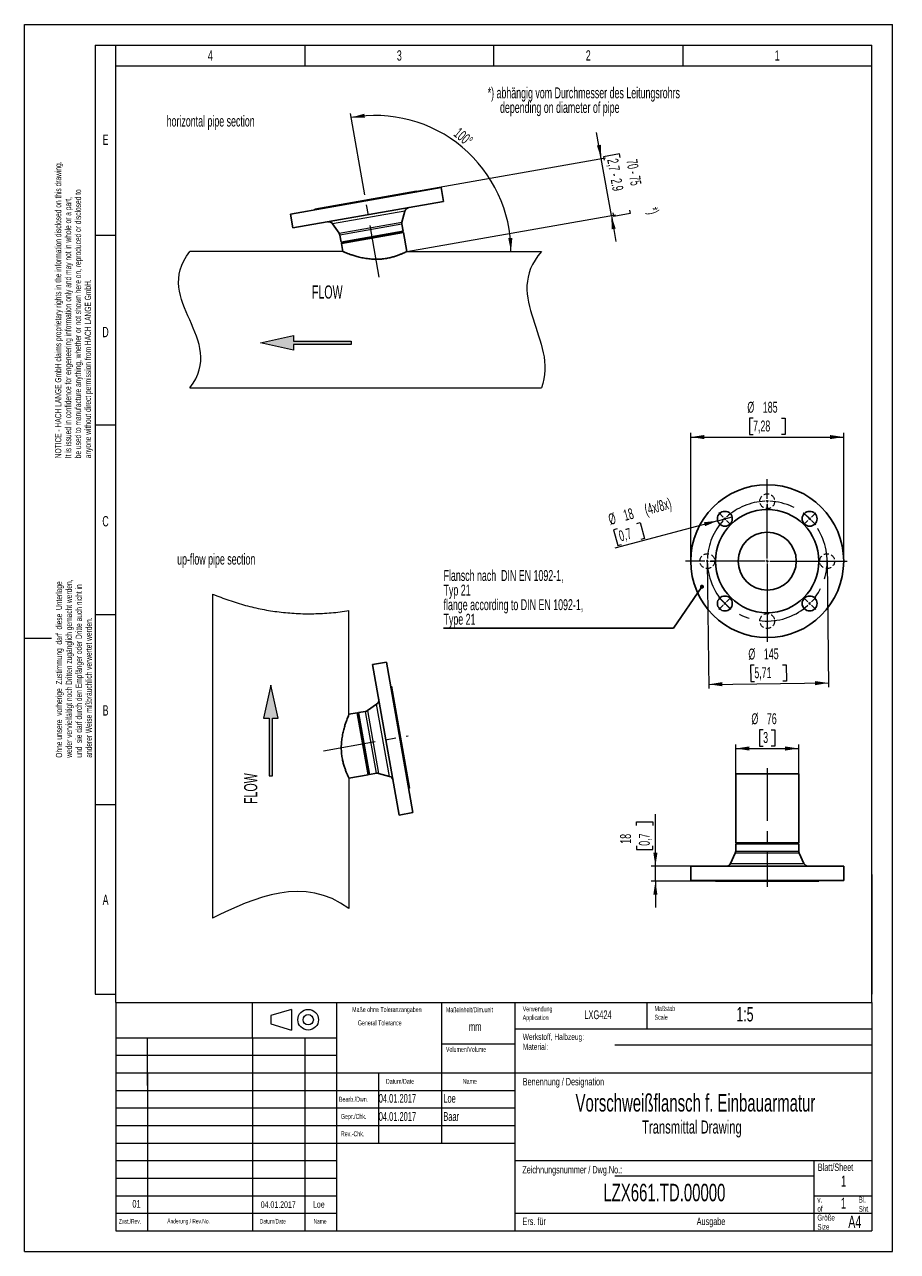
# Model space of a CAD drawing. Header units: millimetres. Extents: x 0 to 211, y 0 to 297.
import ezdxf

# ---------------------------------------------------------------- set-up
doc = ezdxf.new("R2010")
doc.units = ezdxf.units.MM
doc.linetypes.add('CENTERX2', pattern=[20.32, 12.7, -2.54, 2.54, -2.54])
doc.linetypes.add('HIDDEN', pattern=[1.905, 1.27, -0.635])
doc.styles.add('SLDTEXTSTYLE0', font='TXT', dxfattribs={"width": 0.605})
doc.styles.add('SLDTEXTSTYLE1', font='TXT', dxfattribs={"width": 0.638186})
doc.styles.add('SLDTEXTSTYLE2', font='TXT', dxfattribs={"width": 0.575})
doc.dimstyles.new('SLDDIMSTYLE0', dxfattribs={"dimtxt": 2.568319, "dimasz": 3.3, "dimexe": 0, "dimexo": 0.0625, "dimgap": 0.64208, "dimtad": 1, "dimdec": 1, "dimlfac": 5, "dimrnd": 1e-09, "dimzin": 12, "dimdsep": 46, "dimtxsty": 'SLDTEXTSTYLE0', "dimsah": 1, "dimcen": 0.09, "dimadec": 0, "dimazin": 3, "dimtfac": 1, "dimtdec": 1, "dimtmove": 0, "dimatfit": 0, "dimfxl": 0, "dimfrac": 2, "dimtolj": 1, "dimtzin": 12, "dimarcsym": 0})
doc.dimstyles.new('SLDDIMSTYLE1', dxfattribs={"dimtxt": 2.568319, "dimasz": 3.3, "dimexe": 0, "dimexo": 0.0625, "dimgap": 0.64208, "dimtad": 1, "dimdec": 4, "dimlfac": 5, "dimzin": 12, "dimdsep": 46, "dimtxsty": 'SLDTEXTSTYLE0', "dimsah": 1, "dimcen": 0.09, "dimadec": 3, "dimazin": 3, "dimtfac": 1, "dimtdec": 1, "dimtofl": 0, "dimtmove": 0, "dimatfit": 3, "dimfxl": 0, "dimfrac": 2, "dimtolj": 1, "dimtzin": 12, "dimarcsym": 0})
doc.dimstyles.new('SLDDIMSTYLE2', dxfattribs={"dimtxt": 2.568319, "dimasz": 3.3, "dimexe": 0, "dimexo": 0.0625, "dimgap": 0.64208, "dimtad": 1, "dimdec": 0, "dimlfac": 5, "dimrnd": 1e-09, "dimzin": 12, "dimdsep": 46, "dimtxsty": 'SLDTEXTSTYLE0', "dimsah": 1, "dimcen": 0.09, "dimadec": 0, "dimazin": 3, "dimtfac": 1, "dimtdec": 1, "dimtofl": 0, "dimtmove": 0, "dimatfit": 3, "dimfxl": 0, "dimfrac": 2, "dimtolj": 1, "dimtzin": 12, "dimarcsym": 0})
doc.dimstyles.new('SLDDIMSTYLE3', dxfattribs={"dimtxt": 2.568319, "dimasz": 3.3, "dimexe": 0, "dimexo": 0.0625, "dimgap": 0.64208, "dimtad": 1, "dimdec": 1, "dimlfac": 5, "dimrnd": 1e-09, "dimzin": 12, "dimdsep": 46, "dimtxsty": 'SLDTEXTSTYLE0', "dimsah": 1, "dimcen": 0.09, "dimadec": 0, "dimazin": 3, "dimtfac": 1, "dimtdec": 1, "dimtmove": 0, "dimatfit": 0, "dimfxl": 0, "dimfrac": 2, "dimtolj": 1, "dimtzin": 12, "dimarcsym": 0})
doc.dimstyles.new('SLDDIMSTYLE4', dxfattribs={"dimtxt": 2.568319, "dimasz": 3.3, "dimexe": 0, "dimexo": 0.0625, "dimgap": 0.64208, "dimtad": 1, "dimdec": 1, "dimlfac": 5, "dimrnd": 1e-09, "dimzin": 12, "dimdsep": 46, "dimtxsty": 'SLDTEXTSTYLE0', "dimsah": 1, "dimcen": 0.09, "dimadec": 0, "dimazin": 3, "dimtfac": 1, "dimtdec": 1, "dimtofl": 0, "dimtmove": 0, "dimatfit": 3, "dimfxl": 0, "dimfrac": 2, "dimtolj": 1, "dimtzin": 12, "dimarcsym": 0})
doc.dimstyles.new('SLDDIMSTYLE5', dxfattribs={"dimtxt": 2.568319, "dimasz": 3.3, "dimexe": 0, "dimexo": 0.0625, "dimgap": 0.64208, "dimtad": 1, "dimdec": 1, "dimlfac": 5, "dimrnd": 1e-09, "dimzin": 12, "dimdsep": 46, "dimtxsty": 'SLDTEXTSTYLE0', "dimblk1": 'NONE', "dimsah": 1, "dimcen": 0, "dimadec": 0, "dimazin": 3, "dimtfac": 1, "dimtdec": 1, "dimtmove": 0, "dimatfit": 3, "dimldrblk": 'NONE', "dimfxl": 0, "dimfrac": 2, "dimtolj": 1, "dimtzin": 12, "dimarcsym": 0})
doc.dimstyles.new('SLDDIMSTYLE6', dxfattribs={"dimtxt": 0.18, "dimasz": 1, "dimexe": 0, "dimexo": 0.0625, "dimgap": 0, "dimtad": 0, "dimtih": 1, "dimtoh": 1, "dimdec": 0, "dimrnd": 1e-09, "dimzin": 0, "dimdsep": 46, "dimtxsty": 'Standard', "dimblk1": 'DOT', "dimblk2": 'DOT', "dimsah": 1, "dimcen": 0.09, "dimadec": 0, "dimazin": 0, "dimtfac": 1, "dimtdec": 0, "dimtofl": 0, "dimtmove": 0, "dimatfit": 3, "dimldrblk": 'DOT', "dimfxl": 0, "dimfrac": 2, "dimtolj": 1, "dimtzin": 0, "dimarcsym": 0})

# ---------------------------------------------------------------- blocks, each defined once
blk = doc.blocks.new('SW_NOTE_0')
at = {"color": 0, "linetype": 'Continuous', "lineweight": 0, "char_height": 2.6458, "attachment_point": 1, "style": 'SLDTEXTSTYLE0'}
for s, insert in [('*) abhängig vom Durchmesser des Leitungsrohrs', (0, 3.41)), ('depending on diameter of pipe', (2.98, -0.12))]:
    blk.add_mtext(s, dxfattribs=dict(at, insert=insert))
blk = doc.blocks.new('SW_NOTE_1')
at = {"color": 0, "linetype": 'Continuous', "lineweight": 0, "char_height": 1.5, "attachment_point": 1, "rotation": 90, "style": 'SLDTEXTSTYLE1'}
for s, insert in [('NOTICE - HACH LANGE GmbH claims proprietary rights in the information disclosed on this drawing.', (-1.93, 0)), ('be used to manufacture anything, whether or not shown here on, reproduced or disclosed to', (2.87, 0)), ('It is issued in confidence for engeneering information only and may not in whole or a part,', (0.47, 0)), ('anyone without direct permission from HACH LANGE GmbH.', (5.27, 0))]:
    blk.add_mtext(s, dxfattribs=dict(at, insert=insert))
blk = doc.blocks.new('SW_NOTE_2')
at = {"color": 0, "linetype": 'Continuous', "lineweight": 0, "char_height": 1.5, "attachment_point": 1, "rotation": 90, "style": 'SLDTEXTSTYLE1'}
for s, insert in [('weder vervielfältigt noch Dritten zugänglich gemacht werden,', (0.47, 0)), ('Ohne unsere  vorherige  Zustimmung  darf  diese  Unterlage', (-1.93, 0)), ('und  sie darf durch den Empfänger oder Dritte auch nicht in', (2.87, 0)), ('anderer Weise mißbräuchlich verwertet werden.', (5.27, 0))]:
    blk.add_mtext(s, dxfattribs=dict(at, insert=insert))
blk = doc.blocks.new('SW_NOTE_3')
at = {"color": 0, "linetype": 'Continuous', "lineweight": 0, "char_height": 1.4, "attachment_point": 1, "style": 'SLDTEXTSTYLE1'}
for s, insert in [('v.', (0, 1.8)), ('of', (0, -0.44))]:
    blk.add_mtext(s, dxfattribs=dict(at, insert=insert))
blk = doc.blocks.new('SW_NOTE_4')
at = {"color": 0, "linetype": 'Continuous', "lineweight": 0, "char_height": 1.4, "attachment_point": 1, "style": 'SLDTEXTSTYLE1'}
for s, insert in [('Bl.', (0, 1.8)), ('Sht.', (0, -0.44))]:
    blk.add_mtext(s, dxfattribs=dict(at, insert=insert))
blk = doc.blocks.new('SW_NOTE_5')
at = {"color": 0, "linetype": 'Continuous', "lineweight": 0, "char_height": 1.2, "attachment_point": 1, "style": 'SLDTEXTSTYLE1'}
for s, insert in [('Verwendung', (0, 1.55)), ('Application', (0, -0.55))]:
    blk.add_mtext(s, dxfattribs=dict(at, insert=insert))
blk = doc.blocks.new('SW_NOTE_6')
at = {"color": 0, "linetype": 'Continuous', "lineweight": 0, "char_height": 1.5, "attachment_point": 1, "style": 'SLDTEXTSTYLE1'}
for s, insert in [('Werkstoff, Halbzeug:', (0, 1.93)), ('Material:', (0, -0.47))]:
    blk.add_mtext(s, dxfattribs=dict(at, insert=insert))
blk = doc.blocks.new('SW_NOTE_7')
at = {"color": 0, "linetype": 'Continuous', "lineweight": 0, "char_height": 1.4, "attachment_point": 1, "style": 'SLDTEXTSTYLE1'}
for s, insert in [('Größe', (0, 1.8)), ('Size', (0, -0.44))]:
    blk.add_mtext(s, dxfattribs=dict(at, insert=insert))
blk = doc.blocks.new('SW_NOTE_8')
at = {"color": 0, "linetype": 'Continuous', "lineweight": 0, "char_height": 1.2, "attachment_point": 1, "style": 'SLDTEXTSTYLE1'}
for s, insert in [('Maßstab', (0, 1.55)), ('Scale', (0, -0.55))]:
    blk.add_mtext(s, dxfattribs=dict(at, insert=insert))
blk = doc.blocks.new('_D')
at = {"color": 7, "linetype": 'Continuous', "lineweight": 18}
for p, q in [((139.55, 264.56), (138.43, 270.86)), ((94.86, 256.68), (140.53, 264.73)), ((141.98, 250.77), (139.55, 264.56)), ((143.95, 265.69), (140.06, 265.01)), ((140.06, 265.01), (140.22, 264.14)), ((144.1, 264.82), (143.95, 265.69)), ((92.47, 242.04), (142.96, 250.95)), ((141.98, 250.77), (143.09, 244.47)), ((142.62, 250.53), (142.46, 251.4)), ((146.5, 251.22), (142.62, 250.53)), ((146.35, 252.08), (146.5, 251.22))]:
    blk.add_line(p, q, dxfattribs=at)
for points in [[(139.55, 264.56), (139.47, 267.9), (138.48, 267.72)], [(141.98, 250.77), (142.06, 247.44), (143.04, 247.61)]]:
    blk.add_solid(points, dxfattribs=at)
at = {"color": 7, "linetype": 'Continuous', "lineweight": 18, "char_height": 2.646, "attachment_point": 1, "rotation": 280}
for s, insert, style in [('2,7 - 2.9', (143.58, 264.73), 'SLDTEXTSTYLE0'), ('70 - 75', (148.21, 264.55), 'SLDTEXTSTYLE2')]:
    blk.add_mtext(s, dxfattribs=dict(at, insert=insert, style=style))
blk = doc.blocks.new('_D_1')
at = {"color": 7, "linetype": 'Continuous', "lineweight": 18}
blk.add_line((82.32, 255.76), (78.85, 275.49), dxfattribs=at)
blk.add_arc((84.74, 242.04), 32.96, 0, 100, dxfattribs=at)
for points in [[(79.02, 274.51), (82.36, 274.42), (82.23, 275.41)], [(117.7, 242.04), (118.04, 245.37), (117.04, 245.32)]]:
    blk.add_solid(points, dxfattribs=at)
at = {"color": 7, "linetype": 'Continuous', "lineweight": 18, "insert": (105.33, 272.25), "char_height": 2.646, "attachment_point": 1, "rotation": 320, "style": 'SLDTEXTSTYLE0'}
blk.add_mtext('100°', dxfattribs=at)
blk = doc.blocks.new('_D_2')
at = {"color": 7, "linetype": 'Continuous', "lineweight": 18}
for p, q in [((178.72, 126.29), (177.84, 126.29)), ((177.84, 126.29), (177.84, 122.34)), ((180.68, 126.29), (181.56, 126.29)), ((181.56, 126.29), (181.56, 122.34)), ((172.09, 115.63), (172.09, 122.75)), ((177.84, 122.34), (178.72, 122.34)), ((181.56, 122.34), (180.68, 122.34)), ((187.31, 115.63), (187.31, 122.75)), ((172.09, 121.75), (187.31, 121.75))]:
    blk.add_line(p, q, dxfattribs=at)
for points in [[(172.09, 121.75), (175.39, 121.25), (175.39, 122.25)], [(187.31, 121.75), (184.01, 122.25), (184.01, 121.25)]]:
    blk.add_solid(points, dxfattribs=at)
at = {"color": 7, "linetype": 'Continuous', "lineweight": 18, "attachment_point": 1, "style": 'SLDTEXTSTYLE0'}
for s, insert, char_height in [('%%c', (175.87, 130.28), 2.646), ('76', (179.61, 130.28), 2.646), ('3', (178.72, 125.75), 2.65)]:
    blk.add_mtext(s, dxfattribs=dict(at, insert=insert, char_height=char_height))
blk = doc.blocks.new('_D_3')
at = {"color": 7, "linetype": 'Continuous', "lineweight": 18}
for p, q in [((148.1, 103.11), (148.1, 103.99)), ((148.1, 103.99), (152.05, 103.99)), ((152.05, 103.99), (152.05, 103.11)), ((152.64, 93.23), (152.64, 105.85)), ((148.1, 98.21), (148.1, 97.33)), ((152.05, 97.33), (152.05, 98.21)), ((148.1, 97.33), (152.05, 97.33)), ((161.2, 93.23), (151.64, 93.23)), ((152.64, 89.63), (152.64, 93.23)), ((167.2, 89.63), (151.64, 89.63)), ((152.64, 89.63), (152.64, 83.23))]:
    blk.add_line(p, q, dxfattribs=at)
for points in [[(152.64, 93.23), (153.14, 96.53), (152.14, 96.53)], [(152.64, 89.63), (152.14, 86.33), (153.14, 86.33)]]:
    blk.add_solid(points, dxfattribs=at)
at = {"color": 7, "linetype": 'Continuous', "lineweight": 18, "char_height": 2.646, "attachment_point": 1, "rotation": 90, "style": 'SLDTEXTSTYLE0'}
for s, insert in [('18', (144.1, 98.7)), ('0,7', (148.64, 98.21))]:
    blk.add_mtext(s, dxfattribs=dict(at, insert=insert))
blk = doc.blocks.new('_D_4')
at = {"color": 7, "linetype": 'Continuous', "lineweight": 18}
for p, q in [((176.27, 201.68), (175.39, 201.68)), ((175.39, 201.68), (175.39, 197.73)), ((183.13, 201.68), (184.01, 201.68)), ((184.01, 201.68), (184.01, 197.73)), ((161.2, 167.11), (161.2, 198.14)), ((161.2, 197.14), (198.2, 197.14)), ((175.39, 197.73), (176.27, 197.73)), ((184.01, 197.73), (183.13, 197.73)), ((198.2, 167.11), (198.2, 198.14))]:
    blk.add_line(p, q, dxfattribs=at)
for points in [[(161.2, 197.14), (164.5, 196.64), (164.5, 197.64)], [(198.2, 197.14), (194.9, 197.64), (194.9, 196.64)]]:
    blk.add_solid(points, dxfattribs=at)
at = {"color": 7, "linetype": 'Continuous', "lineweight": 18, "char_height": 2.646, "attachment_point": 1, "style": 'SLDTEXTSTYLE0'}
for s, insert in [('%%c', (174.89, 205.68)), ('185', (178.63, 205.68)), ('7,28', (176.27, 201.14))]:
    blk.add_mtext(s, dxfattribs=dict(at, insert=insert))
blk = doc.blocks.new('_D_5')
at = {"color": 7, "linetype": 'Continuous', "lineweight": 18}
for p, q in [((165.2, 166.94), (165.55, 136.28)), ((194.2, 167.27), (194.54, 136.61)), ((176.55, 141.94), (175.67, 141.93)), ((175.67, 141.93), (175.72, 137.98)), ((183.41, 142.01), (184.29, 142.02)), ((184.29, 142.02), (184.34, 138.08)), ((165.53, 137.28), (194.53, 137.61)), ((175.72, 137.98), (176.6, 137.99)), ((184.34, 138.08), (183.46, 138.07))]:
    blk.add_line(p, q, dxfattribs=at)
for points in [[(165.53, 137.28), (168.84, 136.82), (168.83, 137.82)], [(194.53, 137.61), (191.23, 138.07), (191.24, 137.07)]]:
    blk.add_solid(points, dxfattribs=at)
at = {"color": 7, "linetype": 'Continuous', "lineweight": 18, "char_height": 2.646, "attachment_point": 1, "rotation": 0.6455, "style": 'SLDTEXTSTYLE0'}
for s, insert in [('%%c', (175.12, 145.92)), ('145', (178.87, 145.96)), ('5,71', (176.56, 141.4))]:
    blk.add_mtext(s, dxfattribs=dict(at, insert=insert))
blk = doc.blocks.new('_D_6')
at = {"color": 7, "linetype": 'Continuous', "lineweight": 18}
for p, q in [((167.71, 176.89), (142.82, 170.22)), ((148.12, 176.19), (148.97, 176.42)), ((148.97, 176.42), (149.99, 172.61)), ((167.71, 176.89), (171.18, 177.82)), ((143.39, 174.93), (142.54, 174.7)), ((142.54, 174.7), (143.56, 170.89)), ((149.99, 172.61), (149.14, 172.38)), ((143.56, 170.89), (144.41, 171.12))]:
    blk.add_line(p, q, dxfattribs=at)
blk.add_solid([(167.71, 176.89), (164.39, 176.52), (164.65, 175.56)], dxfattribs=at)
at = {"color": 7, "linetype": 'Continuous', "lineweight": 18, "char_height": 2.646, "attachment_point": 1, "rotation": 15, "style": 'SLDTEXTSTYLE0'}
for s, insert in [('(4x/8x)', (149.75, 180.77)), ('%%c', (141.02, 178.43)), ('18', (144.63, 179.4)), ('0,7', (143.53, 174.41))]:
    blk.add_mtext(s, dxfattribs=dict(at, insert=insert))
blk = doc.blocks.new('_NONE')
blk = doc.blocks.new('SW_NOTE_9')
at = {"color": 0, "linetype": 'Continuous', "lineweight": 0}
for p, q in [((-55.71, 0), (0, 0)), ((0, 0), (-55.71, 0)), ((-55.71, 0), (0, 0)), ((0, 0), (-55.71, 0)), ((-55.71, 0), (0, 0)), ((0, 0), (-55.71, 0))]:
    blk.add_line(p, q, dxfattribs=at)
at = {"color": 0, "linetype": 'Continuous', "lineweight": 0, "attachment_point": 1, "style": 'SLDTEXTSTYLE0'}
for s, insert, char_height in [('Flansch nach  DIN EN 1092-1,', (-55.66, 14.04), 2.6458), ('Typ 21', (-55.66, 10.51), 2.646), ('flange according to DIN EN 1092-1,', (-55.66, 6.98), 2.6458), ('Type 21', (-55.66, 3.46), 2.646)]:
    blk.add_mtext(s, dxfattribs=dict(at, insert=insert, char_height=char_height))
blk = doc.blocks.new('_DOT')
at = {"color": 0, "linetype": 'ByBlock', "lineweight": -2}
blk.add_line((-0.5, 0), (-1, 0), dxfattribs=at)
at = {"color": 0, "linetype": 'ByBlock', "const_width": 0.5}
blk.add_lwpolyline([(-0.25, 0, 1), (0.25, 0, 1)], format="xyb", close=True, dxfattribs=at)
blk = doc.blocks.new('SW_CENTERMARKSYMBOL_0')
at = {"color": 0, "linetype": 'Continuous', "lineweight": 0}
for p, q in [((14.5, 15.1), (14.5, 19.83)), ((14.5, 14.5), (14.5, 14.8)), ((14.5, 14.5), (14.5, 14.2)), ((14.5, 13.9), (14.5, 12.4)), ((14.5, 0.6), (14.5, 13.7)), ((3.82, 10.68), (2.76, 11.74)), ((4.25, 10.25), (4.03, 10.47)), ((4.25, 10.25), (4.46, 10.04)), ((4.67, 9.83), (5.73, 8.77)), ((-0.6, 0), (-5.29, 0)), ((0, 0), (-0.3, 0)), ((0, 0), (0.3, 0)), ((0.6, 0), (2.1, 0)), ((13.9, 0), (0.8, 0)), ((14.5, 0), (14.2, 0)), ((14.5, 0), (14.5, 0.3)), ((14.5, 0), (14.5, -0.3)), ((14.5, 0), (14.8, 0)), ((15.1, 0), (33.88, 0)), ((14.5, -0.6), (14.5, -19.55))]:
    blk.add_line(p, q, dxfattribs=at)
at = {"color": 0, "linetype": 'CENTERX2', "lineweight": 0}
for start, end in [(182.3709, 87.6291), (92.3709, 132.6291), (137.3709, 177.6291)]:
    blk.add_arc((14.5, 0), 14.5, start, end, dxfattribs=at)
at = {"color": 0, "linetype": 'Continuous', "lineweight": 0}
for start, end in [(90, 91.1854), (88.8146, 90), (135, 136.1854), (133.8146, 135), (178.8146, 180), (180, 181.1854)]:
    blk.add_arc((14.5, 0), 14.5, start, end, dxfattribs=at)
blk = doc.blocks.new('SW_CENTERMARKSYMBOL_1')
at = {"color": 0, "linetype": 'Continuous', "lineweight": 0}
for p, q in [((-0.42, 0.42), (-1.48, 1.48)), ((0, 0), (-0.21, 0.21)), ((0, 0), (-0.21, -0.21)), ((0, 0), (0.21, 0.21)), ((0, 0), (0.21, -0.21)), ((0.42, 0.42), (1.48, 1.48)), ((-0.42, -0.42), (-1.48, -1.48)), ((0.42, -0.42), (1.48, -1.48))]:
    blk.add_line(p, q, dxfattribs=at)
blk = doc.blocks.new('SW_CENTERMARKSYMBOL_2')
at = {"color": 0, "linetype": 'Continuous', "lineweight": 0}
for p, q in [((-0.42, 0.42), (-1.48, 1.48)), ((0, 0), (-0.21, 0.21)), ((0, 0), (-0.21, -0.21)), ((0, 0), (0.21, 0.21)), ((0, 0), (0.21, -0.21)), ((0.42, 0.42), (1.48, 1.48)), ((-0.42, -0.42), (-1.48, -1.48)), ((0.42, -0.42), (1.48, -1.48))]:
    blk.add_line(p, q, dxfattribs=at)
blk = doc.blocks.new('SW_CENTERMARKSYMBOL_3')
at = {"color": 0, "linetype": 'Continuous', "lineweight": 0}
for p, q in [((-0.42, 0.42), (-1.48, 1.48)), ((0, 0), (-0.21, 0.21)), ((0, 0), (-0.21, -0.21)), ((0, 0), (0.21, 0.21)), ((0, 0), (0.21, -0.21)), ((0.42, 0.42), (1.48, 1.48)), ((-0.42, -0.42), (-1.48, -1.48)), ((0.42, -0.42), (1.48, -1.48))]:
    blk.add_line(p, q, dxfattribs=at)

msp = doc.modelspace()

# ---------------------------------------------------------------- hatches: boundary and pattern name
at = {"linetype": 'Continuous'}
for points in [[(65.058172, 221.726005), (65.058172, 220.352448), (79.058172, 220.352448), (79.058172, 219.552448), (65.058172, 219.552448), (65.058172, 218.178891), (57.058172, 219.952448)], [(59.169069, 129.095794), (59.169069, 115.095794), (59.969069, 115.095794), (59.969069, 129.095794), (61.342626, 129.095794), (59.569069, 137.095794), (57.795512, 129.095794)]]:
    msp.add_hatch(color=7, dxfattribs=at).paths.add_polyline_path(points, flags=0)

# ---------------------------------------------------------------- linework, layer by layer
at = {"color": 7, "linetype": 'Continuous', "lineweight": 18}
for p, q in [((0, 0), (0, 297)), ((0, 297), (210, 297)), ((210, 0), (210, 297)), ((17.12, 292), (17.12, 246.05)), ((17.12, 292), (22.12, 292)), ((22.12, 60.25), (22.12, 292)), ((22.12, 292), (205, 292)), ((67.84, 292), (67.84, 287)), ((113.56, 287), (113.56, 292)), ((159.28, 292), (159.28, 287)), ((205, 60.25), (205, 292)), ((22.12, 287), (67.84, 287)), ((67.84, 287), (113.56, 287)), ((113.56, 287), (159.28, 287)), ((159.28, 287), (205, 287)), ((17.12, 246.05), (22.12, 246.05)), ((17.12, 246.05), (17.12, 200.1)), ((77.015166, 242.044686), (39.996304, 242.044686)), ((92.469959, 242.044686), (125.061704, 242.044686)), ((57.058172, 219.952448), (65.058172, 221.726005)), ((65.058172, 218.178891), (57.058172, 219.952448)), ((65.058172, 221.726005), (65.058172, 220.352448)), ((65.058172, 220.352448), (79.058172, 220.352448)), ((79.058172, 220.352448), (79.058172, 219.552448)), ((79.058172, 219.552448), (65.058172, 219.552448)), ((65.058172, 219.552448), (65.058172, 218.178891)), ((39.996304, 209.044686), (125.061704, 209.044686)), ((17.12, 200.1), (22.12, 200.1)), ((17.12, 200.1), (17.12, 154.15)), ((45.502832, 159.146589), (45.502832, 80.681336)), ((78.502832, 130.027589), (78.502832, 155.12273)), ((17.12, 154.15), (22.12, 154.15)), ((17.12, 154.15), (17.12, 108.2)), ((0, 148.5), (6.519333, 148.5)), ((59.569069, 137.095794), (57.795512, 129.095794)), ((61.342626, 129.095794), (59.569069, 137.095794)), ((57.795512, 129.095794), (59.169069, 129.095794)), ((59.169069, 129.095794), (59.169069, 115.095794)), ((59.969069, 115.095794), (59.969069, 129.095794)), ((59.969069, 129.095794), (61.342626, 129.095794)), ((59.169069, 115.095794), (59.969069, 115.095794)), ((78.502832, 114.572796), (78.502832, 82.980684)), ((17.12, 108.2), (22.12, 108.2)), ((17.12, 108.2), (17.12, 62.25)), ((205, 91.25), (205, 62.25)), ((17.12, 62.25), (22.12, 62.25)), ((22.12, 60.25), (22.12, 5)), ((22.12, 60.25), (205, 60.25)), ((55.14, 51.737667), (55.14, 60.25)), ((75.46, 60.25), (75.46, 5)), ((100.86, 60.25), (100.86, 26.25)), ((100.86, 60.25), (100.86, 26.25)), ((118.64, 60.25), (118.64, 5)), ((150.6, 60.25), (150.6, 53.875)), ((205, 60.25), (205, 5)), ((64.626386, 58.604681), (59.626386, 57.104681)), ((59.626386, 57.104681), (59.626386, 55.104681)), ((64.626386, 58.604681), (64.626386, 53.604681)), ((59.626386, 55.104681), (64.626386, 53.604681)), ((118.64, 53.875), (205, 53.875)), ((22.12, 51.75), (75.46, 51.75)), ((29.743933, 40.139267), (29.743933, 51.75)), ((55.14, 51.737667), (55.14, 5)), ((67.848733, 51.783533), (67.84, 5)), ((100.86, 50.25), (118.64, 50.25)), ((142.82, 50.0434), (205, 50.0434)), ((22.12, 47.5), (75.46, 47.5)), ((22.282333, 43.25), (75.9654, 43.25)), ((29.74, 43.25), (29.74, 5)), ((75.46, 43.25), (205, 43.25)), ((85.62, 43.25), (85.62, 26.25)), ((22.12, 39), (75.46, 39)), ((75.46, 39), (118.64, 39)), ((22.12, 34.75), (75.46, 34.75)), ((75.46, 34.75), (118.64, 34.75)), ((22.12, 30.5), (75.46, 30.5)), ((75.46, 30.5), (118.64, 30.5)), ((22.12, 26.25), (75.46, 26.25)), ((75.46, 26.25), (118.64, 26.25)), ((22.12, 22), (75.46, 22)), ((118.64, 22), (205, 22)), ((191, 22), (191, 5)), ((142.82, 18.294667), (191, 18.294667)), ((22.12, 17.75), (75.46, 17.75)), ((22.12, 13.5), (75.46, 13.5)), ((191, 13.5), (205, 13.5)), ((22.12, 9.25), (75.46, 9.25)), ((118.64, 9.25), (205, 9.25)), ((22.12, 5), (205, 5)), ((0, 0), (210, 0))]:
    msp.add_line(p, q, dxfattribs=at)
at = {"color": 7, "linetype": 'Continuous', "lineweight": 25}
for p, q in [((64.360738, 251.098503), (100.798625, 257.523485)), ((70.234855, 252.337354), (94.855049, 256.678558)), ((94.889778, 256.481596), (94.855049, 256.678558)), ((101.389029, 254.175139), (100.798625, 257.523485)), ((64.951142, 247.750157), (101.389029, 254.175139)), ((64.360738, 251.098503), (64.951142, 247.750157)), ((70.234855, 252.337354), (70.269585, 252.140392)), ((91.324193, 249.193325), (92.031883, 251.822889)), ((74.5485, 248.740097), (76.112874, 246.51116)), ((76.613399, 244.323223), (91.602173, 246.966149)), ((91.654267, 246.670706), (76.665493, 244.027781)), ((91.602173, 246.966149), (91.301193, 248.67309)), ((91.654267, 246.670706), (91.30673, 246.914054)), ((92.470176, 242.043455), (91.654267, 246.670706)), ((76.312419, 246.030165), (76.613399, 244.323223)), ((76.908841, 244.375318), (76.665493, 244.027781)), ((76.665493, 244.027781), (77.015166, 242.044686)), ((87.556649, 142.682017), (84.208302, 142.091613)), ((87.556649, 142.682017), (93.981631, 106.24413)), ((84.208302, 142.091613), (90.633285, 105.653726)), ((88.795499, 136.8079), (88.598538, 136.77317)), ((88.795499, 136.8079), (93.136704, 112.187706)), ((82.488311, 130.730336), (80.781369, 130.429356)), ((85.198243, 132.494255), (82.969305, 130.929881)), ((80.485927, 130.377262), (78.502832, 130.027589)), ((80.833464, 130.133914), (80.485927, 130.377262)), ((83.128852, 115.388488), (80.485927, 130.377262)), ((80.781369, 130.429356), (83.424294, 115.440582)), ((78.501655, 114.572588), (83.128852, 115.388488)), ((83.128852, 115.388488), (83.3722, 115.736025)), ((83.424294, 115.440582), (85.131236, 115.741562)), ((85.651471, 115.718562), (88.281035, 115.010872)), ((172.089124, 115.634265), (172.089124, 98.934264)), ((187.309124, 98.934264), (187.309124, 115.634265)), ((92.939742, 112.152976), (93.136704, 112.187706)), ((90.633285, 105.653726), (93.981631, 106.24413)), ((172.089124, 98.934264), (172.389124, 98.634264)), ((172.089124, 98.634264), (172.089124, 96.90099)), ((187.009124, 98.634264), (187.309124, 98.934264)), ((187.309124, 96.90099), (187.309124, 98.634264)), ((171.976136, 96.392652), (170.822579, 93.925926)), ((188.57567, 93.925926), (187.422113, 96.392652)), ((161.199124, 93.234264), (161.199124, 89.834264)), ((198.199125, 89.834264), (198.199125, 93.234264)), ((167.199124, 89.834264), (167.199124, 89.634264)), ((192.199124, 89.634264), (192.199124, 89.834264))]:
    msp.add_line(p, q, dxfattribs=at)
at = {"color": 7, "linetype": 'CENTERX2', "lineweight": 18}
for p, q in [((85.834218, 235.853602), (82.324041, 255.760802)), ((72.311748, 121.208537), (92.830083, 124.826473)), ((179.699124, 116.958979), (179.699124, 88.236538))]:
    msp.add_line(p, q, dxfattribs=at)
at = {"color": 8, "linetype": 'Continuous', "lineweight": 18}
for p, q in [((92.031883, 251.822889), (74.5485, 248.740097)), ((76.112874, 246.51116), (91.324193, 249.193325)), ((91.301193, 248.67309), (76.312419, 246.030165)), ((85.131236, 115.741562), (82.488311, 130.730336)), ((82.969305, 130.929881), (85.651471, 115.718562)), ((88.281035, 115.010872), (85.198243, 132.494255))]:
    msp.add_line(p, q, dxfattribs=at)
at = {"color": 7, "linetype": 'Continuous', "lineweight": 25, "flags": 128}
for points in [[(172.089124, 115.634265), (172.097744, 115.634263), (172.166583, 115.634264), (172.303638, 115.634264), (172.507668, 115.634263), (172.776825, 115.634263), (173.108671, 115.634264), (173.500201, 115.634264), (173.94787, 115.634263), (174.447623, 115.634263), (174.994934, 115.634264), (175.584848, 115.634264), (176.21202, 115.634263), (176.870773, 115.634263), (177.555139, 115.634264), (178.258922, 115.634263), (178.975748, 115.634264), (179.699124, 115.634263)], [(179.699124, 115.634263), (180.422501, 115.634264), (181.139326, 115.634263), (181.843109, 115.634264), (182.527475, 115.634263), (183.186228, 115.634263), (183.813401, 115.634264), (184.403314, 115.634264), (184.950625, 115.634263), (185.450379, 115.634263), (185.898047, 115.634264), (186.289578, 115.634264), (186.621424, 115.634263), (186.89058, 115.634263), (187.09461, 115.634264), (187.231666, 115.634264), (187.300505, 115.634263), (187.309124, 115.634265)], [(172.089124, 98.934264), (172.097744, 98.934264), (172.166583, 98.934264), (172.303638, 98.934263), (172.507668, 98.934264), (172.776825, 98.934263), (173.108671, 98.934263), (173.500201, 98.934264), (173.94787, 98.934264), (174.447623, 98.934263), (174.994934, 98.934264), (175.584848, 98.934263), (176.21202, 98.934263), (176.870773, 98.934263), (177.555139, 98.934264), (178.258922, 98.934264), (178.975748, 98.934264), (179.699124, 98.934264)], [(187.309124, 98.634264), (187.300505, 98.634264), (187.231666, 98.634264), (187.09461, 98.634263), (186.89058, 98.634264), (186.621424, 98.634264), (186.289578, 98.634263), (185.898047, 98.634264), (185.450379, 98.634264), (184.950625, 98.634263), (184.403314, 98.634264), (183.813401, 98.634264), (183.186228, 98.634263), (182.527475, 98.634263), (181.843109, 98.634264), (181.139326, 98.634264), (180.422501, 98.634264), (179.699124, 98.634264), (178.975748, 98.634264), (178.258922, 98.634264), (177.555139, 98.634264), (176.870773, 98.634263), (176.21202, 98.634263), (175.584848, 98.634264), (174.994934, 98.634264), (174.447623, 98.634263), (173.94787, 98.634264), (173.500201, 98.634264), (173.108671, 98.634263), (172.776825, 98.634264), (172.507668, 98.634264), (172.303638, 98.634263), (172.166583, 98.634264), (172.097744, 98.634264), (172.089124, 98.634264)], [(179.699124, 98.934264), (180.422501, 98.934264), (181.139326, 98.934264), (181.843109, 98.934264), (182.527475, 98.934263), (183.186228, 98.934263), (183.813401, 98.934263), (184.403314, 98.934264), (184.950625, 98.934263), (185.450379, 98.934264), (185.898047, 98.934264), (186.289578, 98.934263), (186.621424, 98.934263), (186.89058, 98.934264), (187.09461, 98.934263), (187.231666, 98.934264), (187.300505, 98.934264), (187.309124, 98.934264)], [(198.199125, 93.234264), (198.165372, 93.234264), (198.064238, 93.234264), (197.896093, 93.234264), (197.661547, 93.234264), (197.36146, 93.234264), (196.996924, 93.234264), (196.569271, 93.234264), (196.08006, 93.234264), (195.531078, 93.234264), (194.924326, 93.234264), (194.262019, 93.234264), (193.546574, 93.234264), (192.7806, 93.234264), (191.966893, 93.234263), (191.108423, 93.234264), (190.208322, 93.234264), (189.269874, 93.234264), (188.296503, 93.234264), (187.291761, 93.234264), (186.259315, 93.234264), (185.202931, 93.234264), (184.126464, 93.234264), (183.033842, 93.234264), (181.929053, 93.234264), (180.816126, 93.234264), (179.699124, 93.234264), (178.582122, 93.234264), (177.469196, 93.234264), (176.364406, 93.234264), (175.271784, 93.234264), (174.195318, 93.234264), (173.138933, 93.234264), (172.106487, 93.234264), (171.101746, 93.234264), (170.128374, 93.234264), (169.189926, 93.234264), (168.289825, 93.234264), (167.431355, 93.234263), (166.617648, 93.234264), (165.851675, 93.234264), (165.13623, 93.234264), (164.473922, 93.234264), (163.867171, 93.234264), (163.318188, 93.234264), (162.828977, 93.234264), (162.401324, 93.234264), (162.036788, 93.234264), (161.736701, 93.234264), (161.502156, 93.234264), (161.334011, 93.234264), (161.232877, 93.234264), (161.199124, 93.234264)], [(198.199125, 89.834264), (198.165372, 89.834264), (198.064238, 89.834264), (197.896093, 89.834264), (197.661547, 89.834264), (197.36146, 89.834264), (196.996924, 89.834264), (196.569271, 89.834264), (196.08006, 89.834264), (195.531078, 89.834263), (194.924326, 89.834264), (194.262019, 89.834264), (193.546574, 89.834264), (192.7806, 89.834263), (191.966893, 89.834264), (191.108423, 89.834264), (190.208322, 89.834264), (189.269874, 89.834264), (188.296503, 89.834264), (187.291761, 89.834264), (186.259315, 89.834263), (185.202931, 89.834263), (184.126464, 89.834263), (183.033842, 89.834264), (181.929053, 89.834264), (180.816126, 89.834263), (179.699124, 89.834263), (178.582122, 89.834263), (177.469196, 89.834264), (176.364406, 89.834264), (175.271784, 89.834263), (174.195318, 89.834263), (173.138933, 89.834263), (172.106487, 89.834264), (171.101746, 89.834264), (170.128374, 89.834264), (169.189926, 89.834264), (168.289825, 89.834264), (167.431355, 89.834264), (166.617648, 89.834263), (165.851675, 89.834264), (165.13623, 89.834264), (164.473922, 89.834264), (163.867171, 89.834263), (163.318188, 89.834264), (162.828977, 89.834264), (162.401324, 89.834264), (162.036788, 89.834264), (161.736701, 89.834264), (161.502156, 89.834264), (161.334011, 89.834264), (161.232877, 89.834264), (161.199124, 89.834264)], [(192.199124, 89.634264), (192.17992, 89.634264), (192.094683, 89.634264), (191.941746, 89.634264), (191.721945, 89.634264), (191.436479, 89.634264), (191.086908, 89.634264), (190.67514, 89.634264), (190.203425, 89.634264), (189.674339, 89.634264), (189.090773, 89.634264), (188.455912, 89.634264), (187.773225, 89.634264), (187.04644, 89.634264), (186.279526, 89.634264), (185.476673, 89.634264), (184.642264, 89.634264), (183.780858, 89.634264), (182.897159, 89.634263), (181.995993, 89.634264), (181.082283, 89.634264), (180.161018, 89.634264), (179.237231, 89.634264), (178.315966, 89.634264), (177.402255, 89.634264), (176.50109, 89.634263), (175.61739, 89.634264), (174.755984, 89.634264), (173.921576, 89.634264), (173.118722, 89.634264), (172.351809, 89.634264), (171.625023, 89.634264), (170.942336, 89.634264), (170.307476, 89.634264), (169.723909, 89.634264), (169.194823, 89.634264), (168.723108, 89.634264), (168.311341, 89.634264), (167.961769, 89.634264), (167.676303, 89.634264), (167.456502, 89.634264), (167.303566, 89.634264), (167.218329, 89.634264), (167.199124, 89.634264)]]:
    msp.add_lwpolyline(points, dxfattribs=at)
at = {"color": 8, "linetype": 'Continuous', "lineweight": 18, "flags": 128}
for points in [[(187.422113, 96.392652), (187.419991, 96.392652), (187.369112, 96.392652), (187.250829, 96.392652), (187.066181, 96.392652), (186.816791, 96.392652), (186.50485, 96.392652), (186.133101, 96.392652), (185.70481, 96.392652), (185.223741, 96.392652), (184.694121, 96.392652), (184.120605, 96.392652), (183.508233, 96.392652), (182.862386, 96.392652), (182.18874, 96.392652), (181.493216, 96.392652), (180.781925, 96.392652), (180.061118, 96.392652), (179.33713, 96.392652), (178.616324, 96.392652), (177.905032, 96.392652), (177.209508, 96.392652), (176.535863, 96.392652), (175.890016, 96.392652), (175.277644, 96.392652), (174.704127, 96.392652), (174.174508, 96.392652), (173.693438, 96.392652), (173.265147, 96.392652), (172.893398, 96.392652), (172.581458, 96.392652), (172.332068, 96.392652), (172.14742, 96.392652), (172.029137, 96.392652), (171.978257, 96.392652), (171.976136, 96.392652)], [(172.089124, 96.90099), (172.097744, 96.900989), (172.166583, 96.90099), (172.303638, 96.90099), (172.507668, 96.90099), (172.776825, 96.900989), (173.108671, 96.90099), (173.500201, 96.900989), (173.94787, 96.900989), (174.447623, 96.90099), (174.994934, 96.900989), (175.584848, 96.90099), (176.21202, 96.900989), (176.870773, 96.900989), (177.555139, 96.900989), (178.258922, 96.90099), (178.975748, 96.900989), (179.699124, 96.90099), (180.422501, 96.900989), (181.139326, 96.90099), (181.843109, 96.900989), (182.527475, 96.900989), (183.186228, 96.900989), (183.813401, 96.90099), (184.403314, 96.900989), (184.950625, 96.90099), (185.450379, 96.900989), (185.898047, 96.900989), (186.289578, 96.90099), (186.621424, 96.900989), (186.89058, 96.90099), (187.09461, 96.90099), (187.231666, 96.90099), (187.300505, 96.900989), (187.309124, 96.90099)], [(170.822579, 93.925926), (170.856356, 93.925926), (170.957433, 93.925926), (171.125039, 93.925926), (171.3579, 93.925926), (171.654241, 93.925926), (172.01181, 93.925926), (172.427884, 93.925926), (172.899295, 93.925926), (173.422459, 93.925926), (173.99339, 93.925926), (174.607747, 93.925926), (175.260851, 93.925926), (175.947734, 93.925926), (176.663167, 93.925926), (177.401705, 93.925926), (178.157728, 93.925926), (178.925482, 93.925926), (179.699124, 93.925926), (180.472766, 93.925926), (181.24052, 93.925926), (181.996543, 93.925926), (182.735082, 93.925926), (183.450515, 93.925926), (184.137397, 93.925926), (184.790502, 93.925926), (185.404858, 93.925926), (185.97579, 93.925926), (186.498953, 93.925926), (186.970365, 93.925926), (187.386439, 93.925926), (187.744007, 93.925926), (188.040349, 93.925926), (188.273209, 93.925926), (188.440816, 93.925926), (188.541892, 93.925926), (188.57567, 93.925926)]]:
    msp.add_lwpolyline(points, dxfattribs=at)
at = {"color": 7, "linetype": 'Continuous', "lineweight": 25}
for centre, radius in [((179.699124, 167.105399), 18.5), ((179.699124, 167.105399), 12.5), ((169.446076, 177.358447), 1.8), ((189.952173, 177.358447), 1.8), ((179.699124, 167.105399), 7.03), ((169.446076, 156.852351), 1.8), ((189.952173, 156.852351), 1.8)]:
    msp.add_circle(centre, radius, dxfattribs=at)
at = {"color": 7, "linetype": 'HIDDEN', "lineweight": 18}
for centre in [(179.699124, 181.605399), (165.199124, 167.105399), (194.199124, 167.105399), (179.699124, 152.605399)]:
    msp.add_circle(centre, 1.8, dxfattribs=at)
at = {"color": 7, "linetype": 'Continuous', "lineweight": 18}
for radius in [2.5, 1.25]:
    msp.add_circle((68.626386, 56.104681), radius, dxfattribs=at)
at = {"color": 7, "linetype": 'Continuous', "lineweight": 25}
for centre, start, end in [((93.190651, 251.511032), 100, 164.93699694), ((73.566275, 248.050725), 35.06300306, 100), ((75.130649, 245.821787), 10, 35.06300306), ((92.482962, 248.881468), 164.93699694, 190), ((84.508871, 133.47648), 305.06300306, 10), ((82.279933, 131.912106), 280, 305.06300306), ((85.339614, 114.559793), 74.93699694, 100), ((87.969178, 113.852103), 10, 74.93699694), ((170.889124, 96.900989), 334.93699694, 0), ((188.509124, 96.900989), 180, 205.06300306), ((169.735567, 94.434264), 270, 334.93699694), ((189.662681, 94.434264), 205.06300306, 270)]:
    msp.add_arc(centre, 1.2, start, end, dxfattribs=at)
at = {"color": 5, "linetype": 'Continuous', "lineweight": 18}
for points, degree in [([(39.996304, 209.044686), (49.287319, 221.050824), (30.634486, 229.923779), (39.996304, 242.044686)], 3), ([(125.061704, 242.044686), (115.356708, 230.898134), (129.357164, 220.735556), (125.061704, 209.044686)], 3), ([(45.502832, 159.146589), (61.342514, 152.473025), (78.502832, 155.12273)], 2), ([(78.502832, 82.980684), (67.724888, 91.083841), (55.626969, 85.658691), (45.502832, 80.681336)], 3)]:
    msp.add_open_spline(points, degree=degree, dxfattribs=at)
at = {"color": 7, "linetype": 'Continuous', "lineweight": 25}
for points, knots in [([(77.015166, 242.044686), (77.033181, 242.03708), (77.069789, 242.021624), (77.360969, 241.900613), (77.811245, 241.720078), (78.424496, 241.486879), (79.198323, 241.215096), (79.983215, 240.969636), (80.69818, 240.773517), (81.30119, 240.625997), (81.938851, 240.491287), (82.603482, 240.375214), (83.284567, 240.283443), (83.985631, 240.217994), (84.706791, 240.183659), (85.60367, 240.183386), (86.462149, 240.240326), (87.259129, 240.342852), (88.006348, 240.469714), (88.870861, 240.666381), (89.804256, 240.941279), (90.640725, 241.237847), (91.356051, 241.528044), (91.825648, 241.737793), (92.114399, 241.872506), (92.33346, 241.977381), (92.457492, 242.038545), (92.464062, 242.041767), (92.466006, 242.04272)], [0, 0, 0, 0, 0.0464285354, 0.0943471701, 0.1407445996, 0.1883083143, 0.2385390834, 0.2898863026, 0.3185933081, 0.3472996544, 0.3768180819, 0.4063338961, 0.4352169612, 0.4640965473, 0.4940973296, 0.5240947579, 0.57407704, 0.599940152, 0.625804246, 0.6724012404, 0.7202021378, 0.7697266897, 0.8205296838, 0.8728988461, 0.8998912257, 0.9268828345, 0.9783678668, 1, 1, 1, 1]), ([(78.502832, 130.027589), (78.495226, 130.009574), (78.479769, 129.972966), (78.358758, 129.681786), (78.178223, 129.23151), (77.945025, 128.618258), (77.67324, 127.844436), (77.427964, 127.060091), (77.231818, 126.345235), (77.084491, 125.743009), (76.949549, 125.104774), (76.833678, 124.441062), (76.741602, 123.759204), (76.676376, 123.059398), (76.641664, 122.337306), (76.64152, 121.440386), (76.698447, 120.581512), (76.80079, 119.784432), (76.927721, 119.037216), (77.124513, 118.171887), (77.399429, 117.2385), (77.695989, 116.402032), (77.986201, 115.686692), (78.195736, 115.217523), (78.330592, 114.928537), (78.435438, 114.709448), (78.49664, 114.585347), (78.499961, 114.578615), (78.500943, 114.576623)], [0, 0, 0, 0, 0.0464284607, 0.0943470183, 0.1407443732, 0.1883080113, 0.2385386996, 0.2898858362, 0.3184989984, 0.3472991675, 0.376705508, 0.4063334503, 0.4350931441, 0.4640962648, 0.4939357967, 0.5240949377, 0.5740771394, 0.5998311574, 0.6258045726, 0.672401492, 0.7202023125, 0.7697267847, 0.8205296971, 0.8728987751, 0.8997863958, 0.9268828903, 0.9783678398, 1, 1, 1, 1])]:
    msp.add_open_spline(points, degree=3, knots=knots, dxfattribs=at)

# ---------------------------------------------------------------- block references
at = {"color": 7, "linetype": 'Continuous', "lineweight": 0}
for name, p in [('SW_NOTE_1', (9.313327, 192.004706)), ('SW_NOTE_0', (112.059444, 278.372529)), ('SW_CENTERMARKSYMBOL_0', (165.199124, 167.105399)), ('SW_CENTERMARKSYMBOL_1', (189.952173, 177.358447)), ('SW_NOTE_2', (9.515097, 119.519424)), ('SW_NOTE_9', (157.043757, 150.90715)), ('SW_CENTERMARKSYMBOL_2', (169.446076, 156.852351)), ('SW_CENTERMARKSYMBOL_3', (189.952173, 156.852351)), ('SW_NOTE_5', (120.5375, 57.770773)), ('SW_NOTE_8', (152.4375, 57.850773)), ('SW_NOTE_6', (120.5375, 50.770773)), ('SW_NOTE_3', (191.8375, 11.439388)), ('SW_NOTE_4', (201.8375, 11.439388)), ('SW_NOTE_7', (191.8375, 7.089388))]:
    msp.add_blockref(name, p, dxfattribs=at)

# ---------------------------------------------------------------- texts
for s, insert, char_height, attachment_point, style in [('4', (44.96198, 290.769544), 2.5, 2, 'SLDTEXTSTYLE1'), ('3', (90.68198, 290.769544), 2.5, 2, 'SLDTEXTSTYLE1'), ('2', (136.402047, 290.769544), 2.5, 2, 'SLDTEXTSTYLE1'), ('1', (182.121947, 290.769544), 2.5, 2, 'SLDTEXTSTYLE1'), ('horizontal pipe section', (34.382307, 274.947779), 2.64583333, 1, 'SLDTEXTSTYLE0'), ('E', (19.608386, 270.369544), 2.5, 2, 'SLDTEXTSTYLE1'), ('FLOW', (69.532896, 233.838739), 3.175, 1, 'SLDTEXTSTYLE0'), ('D', (19.590102, 223.819544), 2.5, 2, 'SLDTEXTSTYLE1'), ('C', (19.590102, 178.019544), 2.5, 2, 'SLDTEXTSTYLE1'), ('up-flow pipe section', (36.92288, 168.915996), 2.64583333, 1, 'SLDTEXTSTYLE0'), ('B', (19.608386, 132.219544), 2.5, 2, 'SLDTEXTSTYLE1'), ('A', (19.608353, 86.384731), 2.5, 2, 'SLDTEXTSTYLE1'), ('Maße ohne Toleranzangaben', (87.669624, 59.160582), 1.2, 2, 'SLDTEXTSTYLE1'), ('Maßeinheit/Dim.unit', (101.954233, 59.108099), 1.2, 1, 'SLDTEXTSTYLE1'), ('LXG424', (138.75737, 58.357004), 2.1166667, 2, 'SLDTEXTSTYLE1'), ('1:5', (172.229916, 59.171907), 3.5, 1, 'SLDTEXTSTYLE1'), ('General Tolerance', (80.6375, 55.930563), 1.2, 1, 'SLDTEXTSTYLE1'), ('mm', (107.530644, 55.482207), 2.1166667, 1, 'SLDTEXTSTYLE1'), ('Volumen/Volume', (101.954233, 49.519151), 1.2, 1, 'SLDTEXTSTYLE1'), ('Datum/Date', (87.4375, 41.780582), 1.2, 1, 'SLDTEXTSTYLE1'), ('Name', (106.0375, 41.780582), 1.2, 1, 'SLDTEXTSTYLE1'), ('Benennung / Designation', (120.5375, 41.999027), 1.8, 1, 'SLDTEXTSTYLE1'), ('Bearb./Dwn.', (76.095752, 37.451128), 1.2, 1, 'SLDTEXTSTYLE1'), ('04.01.2017', (85.7, 38.122585), 2.1166667, 1, 'SLDTEXTSTYLE1'), ('Loe', (101.325604, 38.115824), 2.1166667, 1, 'SLDTEXTSTYLE1'), ('Vorschweißflansch f. Einbauarmatur', (162.336922, 38.096797), 4.23333333, 2, 'SLDTEXTSTYLE1'), ('Gepr./Chk.', (76.5375, 33.280582), 1.2, 1, 'SLDTEXTSTYLE1'), ('04.01.2017', (85.7, 33.73587), 2.1166667, 1, 'SLDTEXTSTYLE1'), ('Baar', (101.325604, 33.73587), 2.1166667, 1, 'SLDTEXTSTYLE1'), ('Transmittal Drawing', (161.4792, 31.711787), 3.175, 2, 'SLDTEXTSTYLE1'), ('Rev.-Chk.', (76.5375, 29.080582), 1.2, 1, 'SLDTEXTSTYLE1'), ('Zeichnungsnummer / Dwg.No.:', (120.4375, 20.689027), 1.800021, 1, 'SLDTEXTSTYLE1'), ('Blatt/Sheet', (191.9375, 21.289027), 1.800021, 1, 'SLDTEXTSTYLE1'), ('1', (197.560896, 18.339413), 2.645833, 1, 'SLDTEXTSTYLE1'), ('LZX661.TD.00000', (154.816494, 16.382483), 4.23333333, 2, 'SLDTEXTSTYLE1'), ('01', (27.089515, 12.451068), 1.8520833, 2, 'SLDTEXTSTYLE1'), ('04.01.2017', (61.379462, 12.139608), 1.5875, 2, 'SLDTEXTSTYLE1'), ('Loe', (71.203074, 12.194355), 1.5875, 2, 'SLDTEXTSTYLE1'), ('1', (197.525533, 13.01771), 2.645833, 1, 'SLDTEXTSTYLE1'), ('Zust./Rev.', (22.8375, 7.851675), 1.1, 1, 'SLDTEXTSTYLE1'), ('Änderung / Rev.No.', (34.5375, 7.874142), 1.1, 1, 'SLDTEXTSTYLE1'), ('Datum/Date', (56.9375, 7.851675), 1.1, 1, 'SLDTEXTSTYLE1'), ('Name', (69.9375, 7.851675), 1.1, 1, 'SLDTEXTSTYLE1'), ('Ers. für', (120.4875, 8.189027), 1.800021, 1, 'SLDTEXTSTYLE1'), ('Ausgabe', (162.6375, 8.189027), 1.800021, 1, 'SLDTEXTSTYLE1'), ('A4', (199.315546, 8.671677), 3, 1, 'SLDTEXTSTYLE1')]:
    msp.add_mtext(s, dxfattribs=dict(at, insert=insert, char_height=char_height, attachment_point=attachment_point, style=style))
at = {"color": 7, "linetype": 'Continuous', "lineweight": 0, "attachment_point": 1, "style": 'SLDTEXTSTYLE0'}
for s, insert, char_height, rotation in [('*)', (153.175576, 253.029891), 2.6458333, 285), ('FLOW', (53.126027, 108.334248), 3.175, 90)]:
    msp.add_mtext(s, dxfattribs=dict(at, insert=insert, char_height=char_height, rotation=rotation))

# ---------------------------------------------------------------- dimensions: what is measured, and where the dimension line sits
at = {"color": 7, "linetype": 'Continuous', "lineweight": 18}
dim = msp.add_angular_dim_2l(base=(105.929626, 267.294445), line1=((92.469959, 242.044686), (125.061704, 242.044686)), line2=((82.324041, 255.760802), (85.834218, 235.853602)), dimstyle='SLDDIMSTYLE1', dxfattribs=at)
dim.commit()
dim.dimension.update_dxf_attribs({"geometry": '_D_1', "text_midpoint": (105.929626, 267.294445), "dimtype": 162})
for base, p1, p2, angle, dimstyle, picture, middle in [((139.545766, 264.558737), (92.469959, 242.044686), (94.855049, 256.678558), 280, 'SLDDIMSTYLE0', '_D', (140.761076, 257.666371)), ((152.635246, 93.234264), (167.199124, 89.634264), (161.199124, 93.234264), 90, 'SLDDIMSTYLE3', '_D_3', (152.635246, 100.660339))]:
    dim = msp.add_linear_dim(base=base, p1=p1, p2=p2, angle=angle, dimstyle=dimstyle, dxfattribs=at)
    dim.commit()
    dim.dimension.update_dxf_attribs({"geometry": picture, "text_midpoint": middle, "dimtype": 160})
for base, p1, p2, dimstyle, picture, middle in [((198.199124, 197.144489), (161.199124, 167.105399), (198.199124, 167.105399), 'SLDDIMSTYLE4', '_D_4', (179.699124, 197.144489)), ((187.309124, 121.752845), (172.089124, 115.634264), (187.309124, 115.634264), 'SLDDIMSTYLE2', '_D_2', (179.699124, 121.752845))]:
    dim = msp.add_linear_dim(base=base, p1=p1, p2=p2, text='%%c<>', dimstyle=dimstyle, dxfattribs=at)
    dim.commit()
    dim.dimension.update_dxf_attribs({"geometry": picture, "text_midpoint": middle, "dimtype": 160})
dim = msp.add_diameter_dim_2p(p1=(171.184742, 177.824321), p2=(167.707409, 176.892573), text='<> (4x/8x)', dimstyle='SLDDIMSTYLE5', dxfattribs=at)
dim.commit()
dim.dimension.update_dxf_attribs({"geometry": '_D_6', "text_midpoint": (152.044357, 172.695678), "dimtype": 163})
dim = msp.add_linear_dim(base=(194.532403, 137.606102), p1=(165.200044, 166.942043), p2=(194.198204, 167.268755), angle=0.64550431, text='%%c<>', dimstyle='SLDDIMSTYLE4', dxfattribs=at)
dim.commit()
dim.dimension.update_dxf_attribs({"geometry": '_D_5', "text_midpoint": (180.033323, 137.442746), "dimtype": 160})

# ---------------------------------------------------------------- leaders
at = {"color": 7, "linetype": 'Continuous', "lineweight": 0}
msp.add_leader([(163.899215, 160.914105), (157.043757, 150.90715)], dimstyle='SLDDIMSTYLE6', dxfattribs=at)

doc.saveas('drawing.dxf')
